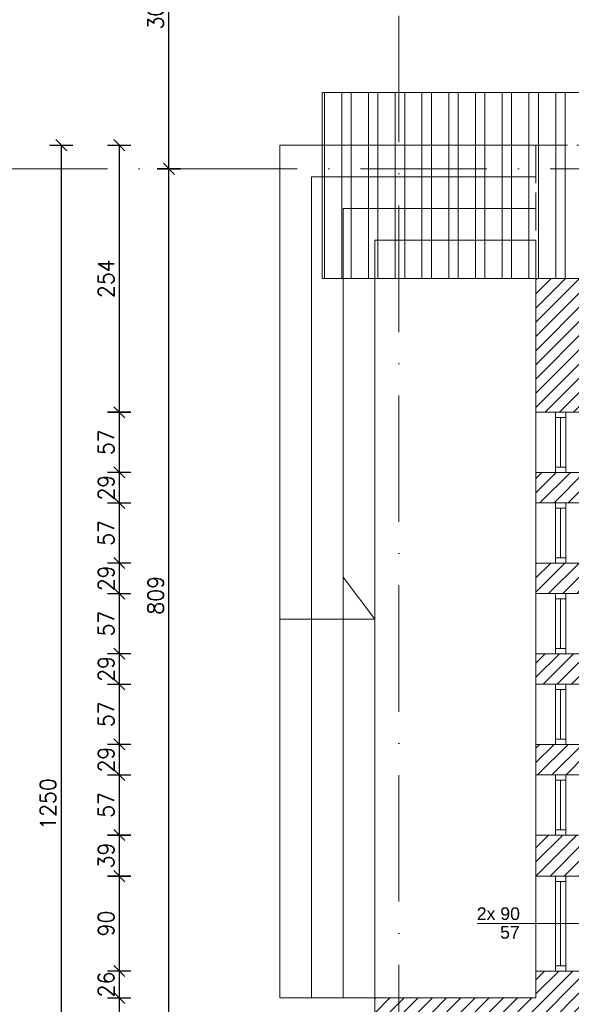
# Model space of a CAD drawing. Header units: millimetres. Extents: x -37273 to 136949, y -1495242345 to -598.
# Tile 5 of 44: x 67114 to 67638, y -21679 to -20745. Entities that reach past the tile are written whole.
import ezdxf

# ---------------------------------------------------------------- set-up
doc = ezdxf.new("R2010")
doc.units = ezdxf.units.MM
doc.linetypes.add('ACAD_ISO02W100', pattern=[15, 12, -3])
doc.linetypes.add('ACAD_ISO10W100', pattern=[18, 12, -3, 0, -3])
doc.layers.add('A-OKN', color=3, linetype='Continuous', lineweight=13)
doc.layers.add('wymiarowannie', color=253, linetype='Continuous', lineweight=5)
doc.layers.add('wym', color=1, linetype='Continuous')
doc.layers.add('ściana', color=7, linetype='Continuous')
doc.styles.get("Standard").update_dxf_attribs({"font": 'arial.ttf'})
doc.styles.add('WYM_50', font='simplex.shx', dxfattribs={"width": 0.95})
doc.dimstyles.new('50', dxfattribs={"dimtxt": 15, "dimasz": 0.15, "dimexe": 13, "dimexo": 30, "dimgap": 5, "dimtad": 1, "dimdec": 0, "dimrnd": 0.5, "dimzin": 1, "dimdsep": 46, "dimtxsty": 'WYM_50', "dimblk": 'A', "dimcen": 3, "dimdle": 5, "dimse1": 1, "dimse2": 1, "dimclrd": 256, "dimclre": 256, "dimclrt": 2, "dimaunit": 1, "dimadec": 0, "dimazin": 0, "dimtfac": 0.32, "dimtdec": 0, "dimtix": 1, "dimtmove": 1, "dimatfit": 3, "dimldrblk": 'A', "dimfxl": 1, "dimtvp": 0.08, "dimtolj": 1, "dimtzin": 1, "dimarcsym": 0})

# ---------------------------------------------------------------- blocks, each defined once
blk = doc.blocks.new('A')
at = {"color": 1, "linetype": 'Continuous'}
blk.add_line((0, 73.6), (0, -73.6), dxfattribs=at)
at = {"color": 7, "linetype": 'Continuous'}
blk.add_line((-35.3, -35.3), (35.3, 35.3), dxfattribs=at)
blk = doc.blocks.new('*D1695')
at = {"layer": 'Defpoints', "color": 0, "lineweight": 13, "ltscale": 3}
for p in [(67199.19, -20886.38), (67255.94, -20886.38), (67199.19, -21695.38)]:
    blk.add_point(p, dxfattribs=at)
at = {"layer": 'wym', "lineweight": -2}
blk.add_line((67255.94, -21695.23), (67255.94, -20886.53), dxfattribs=at)
at = {"layer": 'wym', "lineweight": -2, "ltscale": 3, "xscale": 0.15, "yscale": 0.15, "zscale": 0.15}
for p, rotation in [((67255.94, -20886.38), 90), ((67255.94, -21695.38), 270)]:
    blk.add_blockref('A', p, dxfattribs=dict(at, rotation=rotation))
at = {"layer": 'wym', "color": 2, "ltscale": 3, "insert": (67243.44, -21290.88), "char_height": 15, "attachment_point": 5, "rotation": 90, "style": 'WYM_50'}
blk.add_mtext('\\A1;809', dxfattribs=at)
blk = doc.blocks.new('*D1696')
at = {"layer": 'Defpoints', "color": 0, "lineweight": 13, "ltscale": 3}
for p in [(67199.19, -20585.38), (67255.94, -20585.38), (67199.19, -20886.38)]:
    blk.add_point(p, dxfattribs=at)
at = {"layer": 'wym', "lineweight": -2}
blk.add_line((67255.94, -20886.23), (67255.94, -20585.53), dxfattribs=at)
at = {"layer": 'wym', "lineweight": -2, "ltscale": 3, "xscale": 0.15, "yscale": 0.15, "zscale": 0.15}
for p, rotation in [((67255.94, -20585.38), 90), ((67255.94, -20886.38), 270)]:
    blk.add_blockref('A', p, dxfattribs=dict(at, rotation=rotation))
at = {"layer": 'wym', "color": 2, "ltscale": 3, "insert": (67243.44, -20735.88), "char_height": 15, "attachment_point": 5, "rotation": 90, "style": 'WYM_50'}
blk.add_mtext('\\A1;301', dxfattribs=at)
blk = doc.blocks.new('*D1697')
at = {"layer": 'Defpoints', "color": 0, "lineweight": 13, "ltscale": 3}
for p in [(67604.44, -20863.88), (67208.79, -21117.28), (67604.44, -21117.28)]:
    blk.add_point(p, dxfattribs=at)
at = {"layer": 'wym', "lineweight": -2}
blk.add_line((67208.79, -20864.03), (67208.79, -21117.13), dxfattribs=at)
at = {"layer": 'wym', "lineweight": -2, "ltscale": 3, "xscale": 0.15, "yscale": 0.15, "zscale": 0.15}
for p, rotation in [((67208.79, -20863.88), 90), ((67208.79, -21117.28), 270)]:
    blk.add_blockref('A', p, dxfattribs=dict(at, rotation=rotation))
at = {"layer": 'wym', "color": 2, "ltscale": 3, "insert": (67196.29, -20990.58), "char_height": 15, "attachment_point": 5, "rotation": 90, "style": 'WYM_50'}
blk.add_mtext('\\A1;254', dxfattribs=at)
blk = doc.blocks.new('*D1698')
at = {"layer": 'Defpoints', "color": 0, "lineweight": 13, "ltscale": 3}
for p in [(67615.63, -21117.28), (67208.79, -21174.28), (67615.63, -21174.28)]:
    blk.add_point(p, dxfattribs=at)
at = {"layer": 'wym', "lineweight": -2}
blk.add_line((67208.79, -21117.43), (67208.79, -21174.13), dxfattribs=at)
at = {"layer": 'wym', "lineweight": -2, "ltscale": 3, "xscale": 0.15, "yscale": 0.15, "zscale": 0.15}
for p, rotation in [((67208.79, -21117.28), 90), ((67208.79, -21174.28), 270)]:
    blk.add_blockref('A', p, dxfattribs=dict(at, rotation=rotation))
at = {"layer": 'wym', "color": 2, "ltscale": 3, "insert": (67196.29, -21145.78), "char_height": 15, "attachment_point": 5, "rotation": 90, "style": 'WYM_50'}
blk.add_mtext('\\A1;57', dxfattribs=at)
blk = doc.blocks.new('*D1699')
at = {"layer": 'Defpoints', "color": 0, "lineweight": 13, "ltscale": 3}
for p in [(67615.63, -21174.28), (67208.79, -21203.28), (67615.63, -21203.28)]:
    blk.add_point(p, dxfattribs=at)
at = {"layer": 'wym', "lineweight": -2}
for p, q in [((67208.79, -21174.13), (67208.79, -21173.98)), ((67208.79, -21174.28), (67208.79, -21203.28)), ((67208.79, -21203.43), (67208.79, -21203.58))]:
    blk.add_line(p, q, dxfattribs=at)
at = {"layer": 'wym', "lineweight": -2, "ltscale": 3, "xscale": 0.15, "yscale": 0.15, "zscale": 0.15}
for p, rotation in [((67208.79, -21174.28), 270), ((67208.79, -21203.28), 90)]:
    blk.add_blockref('A', p, dxfattribs=dict(at, rotation=rotation))
at = {"layer": 'wym', "color": 2, "ltscale": 3, "insert": (67196.29, -21188.78), "char_height": 15, "attachment_point": 5, "rotation": 90, "style": 'WYM_50'}
blk.add_mtext('\\A1;29', dxfattribs=at)
blk = doc.blocks.new('*D1700')
at = {"layer": 'Defpoints', "color": 0, "lineweight": 13, "ltscale": 3}
for p in [(67615.63, -21203.28), (67208.79, -21260.28), (67615.63, -21260.28)]:
    blk.add_point(p, dxfattribs=at)
at = {"layer": 'wym', "lineweight": -2}
blk.add_line((67208.79, -21203.43), (67208.79, -21260.13), dxfattribs=at)
at = {"layer": 'wym', "lineweight": -2, "ltscale": 3, "xscale": 0.15, "yscale": 0.15, "zscale": 0.15}
for p, rotation in [((67208.79, -21203.28), 90), ((67208.79, -21260.28), 270)]:
    blk.add_blockref('A', p, dxfattribs=dict(at, rotation=rotation))
at = {"layer": 'wym', "color": 2, "ltscale": 3, "insert": (67196.29, -21231.78), "char_height": 15, "attachment_point": 5, "rotation": 90, "style": 'WYM_50'}
blk.add_mtext('\\A1;57', dxfattribs=at)
blk = doc.blocks.new('*D1701')
at = {"layer": 'Defpoints', "color": 0, "lineweight": 13, "ltscale": 3}
for p in [(67615.63, -21260.28), (67208.79, -21289.28), (67615.63, -21289.28)]:
    blk.add_point(p, dxfattribs=at)
at = {"layer": 'wym', "lineweight": -2}
for p, q in [((67208.79, -21260.13), (67208.79, -21259.98)), ((67208.79, -21260.28), (67208.79, -21289.28)), ((67208.79, -21289.43), (67208.79, -21289.58))]:
    blk.add_line(p, q, dxfattribs=at)
at = {"layer": 'wym', "lineweight": -2, "ltscale": 3, "xscale": 0.15, "yscale": 0.15, "zscale": 0.15}
for p, rotation in [((67208.79, -21260.28), 270), ((67208.79, -21289.28), 90)]:
    blk.add_blockref('A', p, dxfattribs=dict(at, rotation=rotation))
at = {"layer": 'wym', "color": 2, "ltscale": 3, "insert": (67196.29, -21274.78), "char_height": 15, "attachment_point": 5, "rotation": 90, "style": 'WYM_50'}
blk.add_mtext('\\A1;29', dxfattribs=at)
blk = doc.blocks.new('*D1702')
at = {"layer": 'Defpoints', "color": 0, "lineweight": 13, "ltscale": 3}
for p in [(67615.63, -21289.28), (67208.79, -21346.28), (67615.63, -21346.28)]:
    blk.add_point(p, dxfattribs=at)
at = {"layer": 'wym', "lineweight": -2}
blk.add_line((67208.79, -21289.43), (67208.79, -21346.13), dxfattribs=at)
at = {"layer": 'wym', "lineweight": -2, "ltscale": 3, "xscale": 0.15, "yscale": 0.15, "zscale": 0.15}
for p, rotation in [((67208.79, -21289.28), 90), ((67208.79, -21346.28), 270)]:
    blk.add_blockref('A', p, dxfattribs=dict(at, rotation=rotation))
at = {"layer": 'wym', "color": 2, "ltscale": 3, "insert": (67196.29, -21317.78), "char_height": 15, "attachment_point": 5, "rotation": 90, "style": 'WYM_50'}
blk.add_mtext('\\A1;57', dxfattribs=at)
blk = doc.blocks.new('*D1703')
at = {"layer": 'Defpoints', "color": 0, "lineweight": 13, "ltscale": 3}
for p in [(67615.63, -21346.28), (67208.79, -21375.28), (67615.63, -21375.28)]:
    blk.add_point(p, dxfattribs=at)
at = {"layer": 'wym', "lineweight": -2}
for p, q in [((67208.79, -21346.13), (67208.79, -21345.98)), ((67208.79, -21346.28), (67208.79, -21375.28)), ((67208.79, -21375.43), (67208.79, -21375.58))]:
    blk.add_line(p, q, dxfattribs=at)
at = {"layer": 'wym', "lineweight": -2, "ltscale": 3, "xscale": 0.15, "yscale": 0.15, "zscale": 0.15}
for p, rotation in [((67208.79, -21346.28), 270), ((67208.79, -21375.28), 90)]:
    blk.add_blockref('A', p, dxfattribs=dict(at, rotation=rotation))
at = {"layer": 'wym', "color": 2, "ltscale": 3, "insert": (67196.29, -21360.78), "char_height": 15, "attachment_point": 5, "rotation": 90, "style": 'WYM_50'}
blk.add_mtext('\\A1;29', dxfattribs=at)
blk = doc.blocks.new('*D1704')
at = {"layer": 'Defpoints', "color": 0, "lineweight": 13, "ltscale": 3}
for p in [(67615.63, -21375.28), (67208.79, -21432.28), (67615.63, -21432.28)]:
    blk.add_point(p, dxfattribs=at)
at = {"layer": 'wym', "lineweight": -2}
blk.add_line((67208.79, -21375.43), (67208.79, -21432.13), dxfattribs=at)
at = {"layer": 'wym', "lineweight": -2, "ltscale": 3, "xscale": 0.15, "yscale": 0.15, "zscale": 0.15}
for p, rotation in [((67208.79, -21375.28), 90), ((67208.79, -21432.28), 270)]:
    blk.add_blockref('A', p, dxfattribs=dict(at, rotation=rotation))
at = {"layer": 'wym', "color": 2, "ltscale": 3, "insert": (67196.29, -21403.78), "char_height": 15, "attachment_point": 5, "rotation": 90, "style": 'WYM_50'}
blk.add_mtext('\\A1;57', dxfattribs=at)
blk = doc.blocks.new('*D1705')
at = {"layer": 'Defpoints', "color": 0, "lineweight": 13, "ltscale": 3}
for p in [(67615.63, -21432.28), (67208.79, -21461.28), (67615.63, -21461.28)]:
    blk.add_point(p, dxfattribs=at)
at = {"layer": 'wym', "lineweight": -2}
for p, q in [((67208.79, -21432.13), (67208.79, -21431.98)), ((67208.79, -21432.28), (67208.79, -21461.28)), ((67208.79, -21461.43), (67208.79, -21461.58))]:
    blk.add_line(p, q, dxfattribs=at)
at = {"layer": 'wym', "lineweight": -2, "ltscale": 3, "xscale": 0.15, "yscale": 0.15, "zscale": 0.15}
for p, rotation in [((67208.79, -21432.28), 270), ((67208.79, -21461.28), 90)]:
    blk.add_blockref('A', p, dxfattribs=dict(at, rotation=rotation))
at = {"layer": 'wym', "color": 2, "ltscale": 3, "insert": (67196.29, -21446.78), "char_height": 15, "attachment_point": 5, "rotation": 90, "style": 'WYM_50'}
blk.add_mtext('\\A1;29', dxfattribs=at)
blk = doc.blocks.new('*D1706')
at = {"layer": 'Defpoints', "color": 0, "lineweight": 13, "ltscale": 3}
for p in [(67615.63, -21461.28), (67208.79, -21518.28), (67615.63, -21518.28)]:
    blk.add_point(p, dxfattribs=at)
at = {"layer": 'wym', "lineweight": -2}
blk.add_line((67208.79, -21461.43), (67208.79, -21518.13), dxfattribs=at)
at = {"layer": 'wym', "lineweight": -2, "ltscale": 3, "xscale": 0.15, "yscale": 0.15, "zscale": 0.15}
for p, rotation in [((67208.79, -21461.28), 90), ((67208.79, -21518.28), 270)]:
    blk.add_blockref('A', p, dxfattribs=dict(at, rotation=rotation))
at = {"layer": 'wym', "color": 2, "ltscale": 3, "insert": (67196.29, -21489.78), "char_height": 15, "attachment_point": 5, "rotation": 90, "style": 'WYM_50'}
blk.add_mtext('\\A1;57', dxfattribs=at)
blk = doc.blocks.new('*D1707')
at = {"layer": 'Defpoints', "color": 0, "lineweight": 13, "ltscale": 3}
for p in [(67615.63, -21518.28), (67208.79, -21557.28), (67615.63, -21557.28)]:
    blk.add_point(p, dxfattribs=at)
at = {"layer": 'wym', "lineweight": -2}
blk.add_line((67208.79, -21518.43), (67208.79, -21557.13), dxfattribs=at)
at = {"layer": 'wym', "lineweight": -2, "ltscale": 3, "xscale": 0.15, "yscale": 0.15, "zscale": 0.15}
for p, rotation in [((67208.79, -21518.28), 90), ((67208.79, -21557.28), 270)]:
    blk.add_blockref('A', p, dxfattribs=dict(at, rotation=rotation))
at = {"layer": 'wym', "color": 2, "ltscale": 3, "insert": (67196.29, -21537.78), "char_height": 15, "attachment_point": 5, "rotation": 90, "style": 'WYM_50'}
blk.add_mtext('\\A1;39', dxfattribs=at)
blk = doc.blocks.new('*D1708')
at = {"layer": 'Defpoints', "color": 0, "lineweight": 13, "ltscale": 3}
for p in [(67615.63, -21557.28), (67208.79, -21647.28), (67615.63, -21647.28)]:
    blk.add_point(p, dxfattribs=at)
at = {"layer": 'wym', "lineweight": -2}
blk.add_line((67208.79, -21557.43), (67208.79, -21647.13), dxfattribs=at)
at = {"layer": 'wym', "lineweight": -2, "ltscale": 3, "xscale": 0.15, "yscale": 0.15, "zscale": 0.15}
for p, rotation in [((67208.79, -21557.28), 90), ((67208.79, -21647.28), 270)]:
    blk.add_blockref('A', p, dxfattribs=dict(at, rotation=rotation))
at = {"layer": 'wym', "color": 2, "ltscale": 3, "insert": (67196.29, -21602.28), "char_height": 15, "attachment_point": 5, "rotation": 90, "style": 'WYM_50'}
blk.add_mtext('\\A1;90', dxfattribs=at)
blk = doc.blocks.new('*D1709')
at = {"layer": 'Defpoints', "color": 0, "lineweight": 13, "ltscale": 3}
for p in [(67604.44, -21647.28), (67208.79, -21672.88), (67604.44, -21672.88)]:
    blk.add_point(p, dxfattribs=at)
at = {"layer": 'wym', "lineweight": -2}
for p, q in [((67208.79, -21647.13), (67208.79, -21646.98)), ((67208.79, -21647.28), (67208.79, -21672.88)), ((67208.79, -21673.03), (67208.79, -21673.18))]:
    blk.add_line(p, q, dxfattribs=at)
at = {"layer": 'wym', "lineweight": -2, "ltscale": 3, "xscale": 0.15, "yscale": 0.15, "zscale": 0.15}
for p, rotation in [((67208.79, -21647.28), 270), ((67208.79, -21672.88), 90)]:
    blk.add_blockref('A', p, dxfattribs=dict(at, rotation=rotation))
at = {"layer": 'wym', "color": 2, "ltscale": 3, "insert": (67196.29, -21660.08), "char_height": 15, "attachment_point": 5, "rotation": 90, "style": 'WYM_50'}
blk.add_mtext('\\A1;26', dxfattribs=at)
blk = doc.blocks.new('*D1710')
at = {"layer": 'Defpoints', "color": 0, "lineweight": 13, "ltscale": 3}
for p in [(67453.05, -21672.88), (67208.79, -22113.88), (67453.05, -22113.88)]:
    blk.add_point(p, dxfattribs=at)
at = {"layer": 'wym', "lineweight": -2}
blk.add_line((67208.79, -21673.03), (67208.79, -22113.73), dxfattribs=at)
at = {"layer": 'wym', "lineweight": -2, "ltscale": 3, "xscale": 0.15, "yscale": 0.15, "zscale": 0.15}
for p, rotation in [((67208.79, -21672.88), 90), ((67208.79, -22113.88), 270)]:
    blk.add_blockref('A', p, dxfattribs=dict(at, rotation=rotation))
at = {"layer": 'wym', "color": 2, "ltscale": 3, "insert": (67196.29, -21893.38), "char_height": 15, "attachment_point": 5, "rotation": 90, "style": 'WYM_50'}
blk.add_mtext('\\A1;441', dxfattribs=at)
blk = doc.blocks.new('*D1711')
at = {"layer": 'Defpoints', "color": 0, "lineweight": 13, "ltscale": 3}
for p in [(67604.44, -20863.88), (67153.69, -22113.88), (67604.44, -22113.88)]:
    blk.add_point(p, dxfattribs=at)
at = {"layer": 'wym', "lineweight": -2}
blk.add_line((67153.69, -20864.03), (67153.69, -22113.73), dxfattribs=at)
at = {"layer": 'wym', "lineweight": -2, "ltscale": 3, "xscale": 0.15, "yscale": 0.15, "zscale": 0.15}
for p, rotation in [((67153.69, -20863.88), 90), ((67153.69, -22113.88), 270)]:
    blk.add_blockref('A', p, dxfattribs=dict(at, rotation=rotation))
at = {"layer": 'wym', "color": 2, "ltscale": 3, "insert": (67141.19, -21488.88), "char_height": 15, "attachment_point": 5, "rotation": 90, "style": 'WYM_50'}
blk.add_mtext('\\A1;1250', dxfattribs=at)

msp = doc.modelspace()

# ---------------------------------------------------------------- hatches: boundary and pattern name
at = {"layer": 'wymiarowannie', "lineweight": 13, "ltscale": 3}
h = msp.add_hatch(dxfattribs=at)
h.set_pattern_fill('STEEL', color=252, scale=8, angle=45)
h.set_pattern_definition([(90, (67479.827, -14722.417), (-25.4, 2e-15), []), (90, (67470.847, -14713.436), (-25.4, 2e-15), [])])
h.paths.add_polyline_path([(67904.44, -20990.37), (67401.44, -20990.37), (67401.44, -20813.88), (67904.44, -20813.88)])
h = msp.add_hatch(dxfattribs=at)
h.set_pattern_fill('ANSI31', color=5, scale=3)
h.set_pattern_definition([(45, (67604.444, -21557.277), (-6.7352, 6.7352), [])])
h.paths.add_polyline_path([(67604.44, -21117.28), (67604.44, -20990.37), (67650.44, -20990.37), (67650.44, -21117.28)])
h.paths.add_polyline_path([(67604.44, -21557.28), (67650.44, -21557.28), (67650.44, -21518.28), (67604.44, -21518.28)])
h.paths.add_polyline_path([(67604.44, -21375.28), (67650.44, -21375.28), (67650.44, -21346.28), (67604.44, -21346.28)])
h.paths.add_polyline_path([(67604.44, -21289.28), (67650.44, -21289.28), (67650.44, -21260.28), (67604.44, -21260.28)])
h.paths.add_polyline_path([(67604.44, -21203.28), (67650.44, -21203.28), (67650.44, -21174.28), (67604.44, -21174.28)])
h.paths.add_polyline_path([(67604.44, -21461.28), (67650.44, -21461.28), (67650.44, -21432.28), (67604.44, -21432.28)])
h = msp.add_hatch(dxfattribs=at)
h.set_pattern_fill('ANSI31', color=5, scale=3)
h.set_pattern_definition([(45, (67451.444, -22091.382), (-6.73519, 6.73519), [])])
h.paths.add_polyline_path([(68625.44, -21697.88), (68625.44, -21695.38), (68959.67, -21695.38), (68959.67, -21697.88), (68813.46, -21697.88), (68813.46, -21762.1), (68788.44, -21762.1), (68788.44, -22068.88), (68776.44, -22068.88), (68776.44, -21697.88)])
h.paths.add_polyline_path([(68068.44, -21697.88), (68068.44, -21695.38), (68332.44, -21695.38), (68332.44, -21697.88), (68192.44, -21697.88), (68192.44, -22068.88), (68180.44, -22068.88), (68180.44, -21697.88)])
h.paths.add_polyline_path([(69076.44, -21672.88), (69138.44, -21672.88), (69138.44, -21652.88), (69150.44, -21652.88), (69150.44, -21672.88), (69295.44, -21672.88), (69295.44, -21697.88), (69098.44, -21697.88), (69098.44, -22068.88), (69076.44, -22068.88)])
h.paths.add_polyline_path([(67474.44, -21859.85), (67474.44, -21695.38), (67968.44, -21695.38), (67968.44, -21697.88), (67650.44, -21697.88), (67650.44, -21723.88), (67497.44, -21723.88), (67497.44, -21859.85)])
h.paths.add_polyline_path([(68432.44, -21697.88), (68432.44, -21695.38), (68525.44, -21695.38), (68525.44, -21697.88), (68484.44, -21697.88), (68484.44, -22068.88), (68498.44, -22068.88), (68498.44, -22091.38), (68458.44, -22091.38), (68458.44, -22068.88), (68472.44, -22068.88), (68472.44, -21697.88)])
h.paths.add_polyline_path([(67474.44, -21695.38), (67474.44, -21672.88), (67604.44, -21672.88), (67604.44, -21647.28), (67650.44, -21647.28), (67650.44, -21672.88), (67884.44, -21672.88), (67884.44, -21641.88), (67904.44, -21641.88), (67904.44, -21672.88), (67968.44, -21672.88), (67968.44, -21695.38)])
h.paths.add_polyline_path([(68625.44, -21695.38), (68625.44, -21672.88), (68959.67, -21672.88), (68959.67, -21695.38)])
h.paths.add_polyline_path([(69057.44, -21908.88), (69057.44, -21858.88), (69073.44, -21858.88), (69073.44, -21697.88), (69059.67, -21697.88), (69059.67, -21672.88), (69076.44, -21672.88), (69076.44, -22068.88), (69073.44, -22068.88), (69073.44, -21908.88)])
h.paths.add_polyline_path([(68068.44, -21695.38), (68068.44, -21672.88), (68332.44, -21672.88), (68332.44, -21695.38)])
h.paths.add_polyline_path([(67451.44, -21695.38), (67474.44, -21695.38), (67474.44, -21859.85), (67451.44, -21859.85)])
h.paths.add_polyline_path([(68432.44, -21695.38), (68432.44, -21672.88), (68525.44, -21672.88), (68525.44, -21695.38)])
h.paths.add_polyline_path([(67451.44, -21695.38), (67451.44, -21672.88), (67474.44, -21672.88), (67474.44, -21695.38)])
h.paths.add_polyline_path([(67688.18, -21670.1), (67688.18, -21700.67), (67665.68, -21700.67), (67665.68, -21670.1)], flags=9)
h.paths.add_polyline_path([(67688.18, -21645.13), (67688.18, -21675.03), (67665.68, -21675.03), (67665.68, -21645.13)], flags=9)
h.paths.add_polyline_path([(68479.71, -22023.92), (68451.18, -22023.92), (68451.18, -22001.42), (68479.71, -22001.42)], flags=9)
h.paths.add_polyline_path([(68505.71, -22023.92), (68477.18, -22023.92), (68477.18, -22001.42), (68505.71, -22001.42)], flags=9)
h.paths.add_polyline_path([(68511.73, -21986.58), (68483.87, -21986.58), (68483.87, -21964.08), (68511.73, -21964.08)], flags=9)

# ---------------------------------------------------------------- linework, layer by layer
at = {"layer": 'A-OKN'}
for p, q in [((67604.44, -21117.28), (67604.44, -21174.28)), ((67622.94, -21117.28), (67622.94, -21174.28)), ((67622.94, -21117.28), (67622.94, -21174.28)), ((67632.94, -21117.28), (67632.94, -21174.28)), ((67632.94, -21117.28), (67632.94, -21174.28)), ((67622.94, -21122.28), (67632.94, -21122.28)), ((67622.94, -21122.28), (67632.94, -21122.28)), ((67627.94, -21169.28), (67627.94, -21122.28)), ((67627.94, -21169.28), (67627.94, -21122.28)), ((67622.94, -21169.28), (67632.94, -21169.28)), ((67622.94, -21169.28), (67632.94, -21169.28)), ((67604.44, -21203.28), (67604.44, -21260.28)), ((67622.94, -21203.28), (67622.94, -21260.28)), ((67622.94, -21203.28), (67622.94, -21260.28)), ((67622.94, -21208.28), (67632.94, -21208.28)), ((67622.94, -21208.28), (67632.94, -21208.28)), ((67627.94, -21255.28), (67627.94, -21208.28)), ((67627.94, -21255.28), (67627.94, -21208.28)), ((67632.94, -21203.28), (67632.94, -21260.28)), ((67632.94, -21203.28), (67632.94, -21260.28)), ((67622.94, -21255.28), (67632.94, -21255.28)), ((67622.94, -21255.28), (67632.94, -21255.28)), ((67604.44, -21289.28), (67604.44, -21346.28)), ((67622.94, -21289.28), (67622.94, -21346.28)), ((67622.94, -21289.28), (67622.94, -21346.28)), ((67622.94, -21294.28), (67632.94, -21294.28)), ((67622.94, -21294.28), (67632.94, -21294.28)), ((67627.94, -21341.28), (67627.94, -21294.28)), ((67627.94, -21341.28), (67627.94, -21294.28)), ((67632.94, -21289.28), (67632.94, -21346.28)), ((67632.94, -21289.28), (67632.94, -21346.28)), ((67622.94, -21341.28), (67632.94, -21341.28)), ((67622.94, -21341.28), (67632.94, -21341.28)), ((67604.44, -21375.28), (67604.44, -21432.28)), ((67622.94, -21375.28), (67622.94, -21432.28)), ((67622.94, -21375.28), (67622.94, -21432.28)), ((67632.94, -21375.28), (67632.94, -21432.28)), ((67632.94, -21375.28), (67632.94, -21432.28)), ((67622.94, -21380.28), (67632.94, -21380.28)), ((67622.94, -21380.28), (67632.94, -21380.28)), ((67627.94, -21427.28), (67627.94, -21380.28)), ((67627.94, -21427.28), (67627.94, -21380.28)), ((67622.94, -21427.28), (67632.94, -21427.28)), ((67622.94, -21427.28), (67632.94, -21427.28)), ((67604.44, -21461.28), (67604.44, -21518.28)), ((67622.94, -21461.28), (67622.94, -21518.28)), ((67622.94, -21461.28), (67622.94, -21518.28)), ((67632.94, -21461.28), (67632.94, -21518.28)), ((67632.94, -21461.28), (67632.94, -21518.28)), ((67622.94, -21466.28), (67632.94, -21466.28)), ((67622.94, -21466.28), (67632.94, -21466.28)), ((67627.94, -21513.28), (67627.94, -21466.28)), ((67627.94, -21513.28), (67627.94, -21466.28)), ((67622.94, -21513.28), (67632.94, -21513.28)), ((67622.94, -21513.28), (67632.94, -21513.28)), ((67604.44, -21557.28), (67604.44, -21647.28)), ((67622.94, -21557.28), (67622.94, -21647.28)), ((67622.94, -21557.28), (67622.94, -21647.28)), ((67622.94, -21562.28), (67632.94, -21562.28)), ((67622.94, -21562.28), (67632.94, -21562.28)), ((67627.94, -21642.28), (67627.94, -21562.28)), ((67627.94, -21642.28), (67627.94, -21562.28)), ((67632.94, -21557.28), (67632.94, -21647.28)), ((67632.94, -21557.28), (67632.94, -21647.28)), ((67622.94, -21642.28), (67632.94, -21642.28)), ((67622.94, -21642.28), (67632.94, -21642.28))]:
    msp.add_line(p, q, dxfattribs=at)
at = {"layer": 'wymiarowannie', "color": 251, "linetype": 'ACAD_ISO10W100', "lineweight": 13, "ltscale": 10}
for p, q in [((67474.44, -22662.06), (67474.44, -20606.07)), ((70259.44, -20886.38), (66993.56, -20886.38))]:
    msp.add_line(p, q, dxfattribs=at)
at = {"layer": 'wymiarowannie', "color": 252, "lineweight": 13, "ltscale": 3}
for p, q in [((67451.44, -21313.38), (67421.44, -21273.69)), ((67451.44, -21313.38), (67361.44, -21313.38)), ((67451.44, -21672.88), (67361.44, -21672.88))]:
    msp.add_line(p, q, dxfattribs=at)
at = {"layer": 'wymiarowannie', "ltscale": 3}
msp.add_line((67664.17, -21602.28), (67548.85, -21602.28), dxfattribs=at)
at = {"layer": 'wymiarowannie', "color": 5, "lineweight": 13, "ltscale": 3}
msp.add_lwpolyline([(67904.44, -20990.37), (67401.44, -20990.37), (67401.44, -20813.88), (67904.44, -20813.88)], close=True, dxfattribs=at)
at = {"layer": 'wymiarowannie', "color": 252, "lineweight": 13, "ltscale": 3}
for points in [[(67361.44, -21672.88), (67361.44, -20863.88), (67604.44, -20863.88)], [(67391.44, -21672.88), (67391.44, -20893.88), (67604.44, -20893.88)], [(67421.44, -21672.88), (67421.44, -20923.88), (67604.44, -20923.88)], [(67451.44, -21672.88), (67451.44, -20953.88), (67604.44, -20953.88)]]:
    msp.add_lwpolyline(points, dxfattribs=at)
at = {"layer": 'wymiarowannie', "color": 252, "linetype": 'ACAD_ISO02W100', "lineweight": 13, "ltscale": 3}
msp.add_lwpolyline([(67904.44, -20863.88), (67604.44, -20863.88), (67604.44, -20990.37)], dxfattribs=at)
at = {"layer": 'ściana', "lineweight": 13, "ltscale": 3}
for p, q in [((67604.44, -20990.37), (67604.44, -21117.28)), ((67650.44, -20990.37), (67604.44, -20990.37)), ((67650.44, -21117.28), (67604.44, -21117.28)), ((67604.44, -21174.28), (67604.44, -21203.28)), ((67650.44, -21174.28), (67604.44, -21174.28)), ((67650.44, -21203.28), (67604.44, -21203.28)), ((67604.44, -21260.28), (67604.44, -21289.28)), ((67650.44, -21260.28), (67604.44, -21260.28)), ((67650.44, -21289.28), (67604.44, -21289.28)), ((67604.44, -21346.28), (67604.44, -21375.28)), ((67650.44, -21346.28), (67604.44, -21346.28)), ((67650.44, -21375.28), (67604.44, -21375.28)), ((67604.44, -21432.28), (67604.44, -21461.28)), ((67650.44, -21432.28), (67604.44, -21432.28)), ((67650.44, -21461.28), (67604.44, -21461.28)), ((67604.44, -21518.28), (67604.44, -21557.28)), ((67650.44, -21518.28), (67604.44, -21518.28)), ((67650.44, -21557.28), (67604.44, -21557.28)), ((67604.44, -21647.28), (67604.44, -21672.88)), ((67650.44, -21647.28), (67604.44, -21647.28)), ((67451.44, -21672.88), (67604.44, -21672.88)), ((67451.44, -21672.88), (67451.44, -21859.85))]:
    msp.add_line(p, q, dxfattribs=at)

# ---------------------------------------------------------------- texts
at = {"layer": 'wymiarowannie', "color": 1, "lineweight": 13, "ltscale": 3, "insert": (67568.84, -21592.97), "char_height": 12, "attachment_point": 5}
msp.add_mtext('2x 90', dxfattribs=at)
at = {"layer": 'wymiarowannie', "color": 1, "lineweight": 13, "ltscale": 3, "insert": (67579.8, -21610.63), "char_height": 12, "width": 30.7607, "attachment_point": 5}
msp.add_mtext('57', dxfattribs=at)

# ---------------------------------------------------------------- dimensions: what is measured, and where the dimension line sits
at = {"layer": 'wym'}
for base, p1, p2, picture, middle in [((67255.94, -20585.38), (67199.19, -20886.38), (67199.19, -20585.38), '*D1696', (67243.44, -20735.88)), ((67153.69, -22113.88), (67604.44, -20863.88), (67604.44, -22113.88), '*D1711', (67141.19, -21488.88)), ((67208.79, -21117.28), (67604.44, -20863.88), (67604.44, -21117.28), '*D1697', (67196.29, -20990.58)), ((67255.94, -20886.38), (67199.19, -21695.38), (67199.19, -20886.38), '*D1695', (67243.44, -21290.88)), ((67208.79, -21174.28), (67615.63, -21117.28), (67615.63, -21174.28), '*D1698', (67196.29, -21145.78)), ((67208.79, -21203.28), (67615.63, -21174.28), (67615.63, -21203.28), '*D1699', (67196.29, -21188.78)), ((67208.79, -21260.28), (67615.63, -21203.28), (67615.63, -21260.28), '*D1700', (67196.29, -21231.78)), ((67208.79, -21289.28), (67615.63, -21260.28), (67615.63, -21289.28), '*D1701', (67196.29, -21274.78)), ((67208.79, -21346.28), (67615.63, -21289.28), (67615.63, -21346.28), '*D1702', (67196.29, -21317.78)), ((67208.79, -21375.28), (67615.63, -21346.28), (67615.63, -21375.28), '*D1703', (67196.29, -21360.78)), ((67208.79, -21432.28), (67615.63, -21375.28), (67615.63, -21432.28), '*D1704', (67196.29, -21403.78)), ((67208.79, -21461.28), (67615.63, -21432.28), (67615.63, -21461.28), '*D1705', (67196.29, -21446.78)), ((67208.79, -21518.28), (67615.63, -21461.28), (67615.63, -21518.28), '*D1706', (67196.29, -21489.78)), ((67208.79, -21557.28), (67615.63, -21518.28), (67615.63, -21557.28), '*D1707', (67196.29, -21537.78)), ((67208.79, -21647.28), (67615.63, -21557.28), (67615.63, -21647.28), '*D1708', (67196.29, -21602.28)), ((67208.79, -21672.88), (67604.44, -21647.28), (67604.44, -21672.88), '*D1709', (67196.29, -21660.08)), ((67208.79, -22113.88), (67453.05, -21672.88), (67453.05, -22113.88), '*D1710', (67196.29, -21893.38))]:
    dim = msp.add_linear_dim(base=base, p1=p1, p2=p2, angle=90, dimstyle='50', override={"dimblk": 'A', "dimfxl": 0, "dimarcsym": 1}, dxfattribs=at)
    dim.commit()
    dim.dimension.update_dxf_attribs({"geometry": picture, "text_midpoint": middle})

doc.saveas('drawing.dxf')
